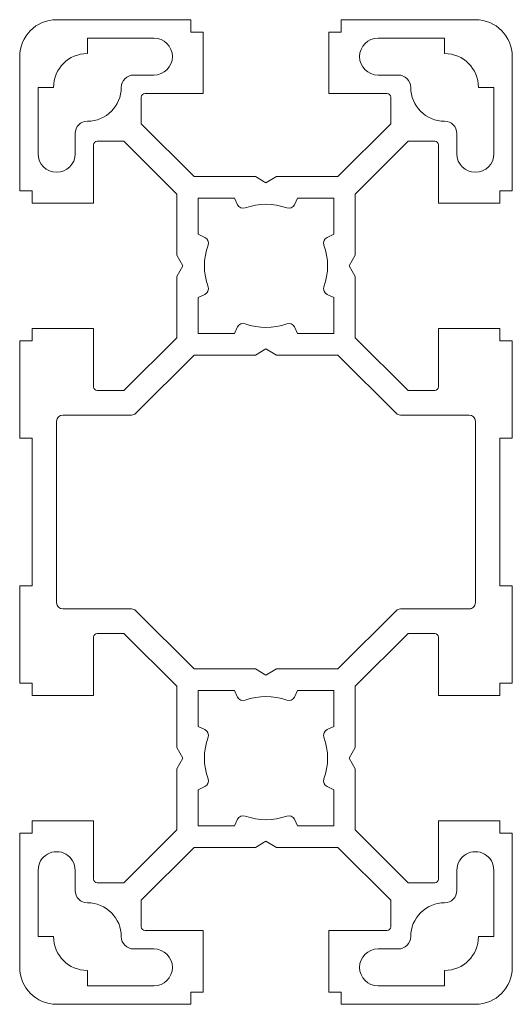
# Model space of a CAD drawing. Header units: millimetres. Extents: x 0 to 40, y 0 to 80.
import ezdxf

# ---------------------------------------------------------------- set-up
doc = ezdxf.new("R2010")
doc.units = ezdxf.units.MM

msp = doc.modelspace()

# ---------------------------------------------------------------- linework, layer by layer
at = {"color": 7, "linetype": 'Continuous', "lineweight": 15}
for p, q in [((13.9, 80), (3, 80)), ((13.9, 79), (13.9, 80)), ((26.1, 80), (37, 80)), ((26.1, 79), (26.1, 80)), ((5.5, 77.25), (5.5, 78.5)), ((5.5, 78.5), (10.9, 78.5)), ((14.9, 79), (13.9, 79)), ((14.9, 79), (14.9, 74)), ((25.1, 79), (26.1, 79)), ((25.1, 74), (25.1, 79)), ((34.5, 78.5), (29.1, 78.5)), ((34.5, 77.25), (34.5, 78.5)), ((0, 77), (0, 66.1)), ((40, 77), (40, 66.1)), ((10.9, 75.5), (9.25, 75.5)), ((29.1, 75.5), (30.75, 75.5)), ((1.5, 74.5), (1.5, 69.1)), ((2.75, 74.5), (1.5, 74.5)), ((37.25, 74.5), (38.5, 74.5)), ((38.5, 74.5), (38.5, 69.1)), ((9.875, 71.539), (9.875, 73.7)), ((10.175, 74), (14.9, 74)), ((29.825, 74), (25.1, 74)), ((30.125, 71.539), (30.125, 73.7)), ((14.164, 67.25), (9.875, 71.539)), ((25.836, 67.25), (30.125, 71.539)), ((4.5, 69.1), (4.5, 70.75)), ((35.5, 69.1), (35.5, 70.75)), ((6, 69.825), (6, 65.1)), ((8.461, 70.125), (6.3, 70.125)), ((12.75, 65.836), (8.461, 70.125)), ((27.25, 65.836), (31.539, 70.125)), ((31.539, 70.125), (33.7, 70.125)), ((34, 69.825), (34, 65.1)), ((19.134, 67.25), (14.164, 67.25)), ((20, 66.75), (19.134, 67.25)), ((20, 66.75), (20.866, 67.25)), ((20.866, 67.25), (25.836, 67.25)), ((1, 66.1), (0, 66.1)), ((1, 65.1), (1, 66.1)), ((12.75, 60.866), (12.75, 65.836)), ((27.25, 60.866), (27.25, 65.836)), ((39, 65.1), (39, 66.1)), ((39, 66.1), (40, 66.1)), ((1, 65.1), (6, 65.1)), ((14.5, 62.565), (14.5, 65.5)), ((14.5, 65.5), (17.435, 65.5)), ((17.685, 64.964), (17.435, 65.5)), ((22.315, 64.964), (22.565, 65.5)), ((22.565, 65.5), (25.5, 65.5)), ((25.5, 65.5), (25.5, 62.565)), ((39, 65.1), (34, 65.1)), ((15.036, 62.315), (14.5, 62.565)), ((24.964, 62.315), (25.5, 62.565)), ((13.25, 60), (12.75, 60.866)), ((26.75, 60), (27.25, 60.866)), ((13.25, 60), (12.75, 59.134)), ((26.75, 60), (27.25, 59.134)), ((12.75, 59.134), (12.75, 54.164)), ((27.25, 59.134), (27.25, 54.164)), ((15.036, 57.685), (14.5, 57.435)), ((24.964, 57.685), (25.5, 57.435)), ((14.5, 54.5), (14.5, 57.435)), ((25.5, 57.435), (25.5, 54.5)), ((1, 54.9), (6, 54.9)), ((1, 54.9), (1, 53.9)), ((6, 50.175), (6, 54.9)), ((17.435, 54.5), (14.5, 54.5)), ((17.685, 55.036), (17.435, 54.5)), ((22.315, 55.036), (22.565, 54.5)), ((25.5, 54.5), (22.565, 54.5)), ((39, 54.9), (34, 54.9)), ((34, 50.175), (34, 54.9)), ((39, 54.9), (39, 53.9)), ((1, 53.9), (0, 53.9)), ((0, 53.9), (0, 46)), ((12.75, 54.164), (8.461, 49.875)), ((27.25, 54.164), (31.539, 49.875)), ((39, 53.9), (40, 53.9)), ((40, 53.9), (40, 46)), ((20, 53.25), (19.134, 52.75)), ((20, 53.25), (20.866, 52.75)), ((14.164, 52.75), (9.436, 48.021)), ((19.134, 52.75), (14.164, 52.75)), ((20.866, 52.75), (25.836, 52.75)), ((25.836, 52.75), (30.564, 48.021)), ((8.461, 49.875), (6.3, 49.875)), ((31.539, 49.875), (33.7, 49.875)), ((3, 32.625), (3, 47.375)), ((3.5, 47.875), (9.082, 47.875)), ((36.5, 47.875), (30.918, 47.875)), ((37, 32.625), (37, 47.375)), ((1, 46), (0, 46)), ((1, 34), (1, 46)), ((39, 34), (39, 46)), ((39, 46), (40, 46)), ((1, 34), (0, 34)), ((0, 26.1), (0, 34)), ((39, 34), (40, 34)), ((40, 26.1), (40, 34)), ((3.5, 32.125), (9.082, 32.125)), ((36.5, 32.125), (30.918, 32.125)), ((14.164, 27.25), (9.436, 31.979)), ((25.836, 27.25), (30.564, 31.979)), ((6, 29.825), (6, 25.1)), ((8.461, 30.125), (6.3, 30.125)), ((12.75, 25.836), (8.461, 30.125)), ((27.25, 25.836), (31.539, 30.125)), ((31.539, 30.125), (33.7, 30.125)), ((34, 29.825), (34, 25.1)), ((19.134, 27.25), (14.164, 27.25)), ((20, 26.75), (19.134, 27.25)), ((20, 26.75), (20.866, 27.25)), ((20.866, 27.25), (25.836, 27.25)), ((1, 26.1), (0, 26.1)), ((1, 25.1), (1, 26.1)), ((12.75, 20.866), (12.75, 25.836)), ((27.25, 20.866), (27.25, 25.836)), ((39, 25.1), (39, 26.1)), ((39, 26.1), (40, 26.1)), ((6, 25.1), (1, 25.1)), ((14.5, 25.5), (14.5, 22.565)), ((17.435, 25.5), (14.5, 25.5)), ((17.685, 24.964), (17.435, 25.5)), ((22.315, 24.964), (22.565, 25.5)), ((25.5, 25.5), (22.565, 25.5)), ((25.5, 22.565), (25.5, 25.5)), ((39, 25.1), (34, 25.1)), ((15.036, 22.315), (14.5, 22.565)), ((24.964, 22.315), (25.5, 22.565)), ((13.25, 20), (12.75, 20.866)), ((26.75, 20), (27.25, 20.866)), ((13.25, 20), (12.75, 19.134)), ((26.75, 20), (27.25, 19.134)), ((12.75, 19.134), (12.75, 14.164)), ((27.25, 19.134), (27.25, 14.164)), ((15.036, 17.685), (14.5, 17.435)), ((24.964, 17.685), (25.5, 17.435)), ((14.5, 17.435), (14.5, 14.5)), ((25.5, 14.5), (25.5, 17.435)), ((6, 14.9), (1, 14.9)), ((1, 14.9), (1, 13.9)), ((6, 10.175), (6, 14.9)), ((14.5, 14.5), (17.435, 14.5)), ((17.685, 15.036), (17.435, 14.5)), ((22.315, 15.036), (22.565, 14.5)), ((22.565, 14.5), (25.5, 14.5)), ((39, 14.9), (34, 14.9)), ((34, 10.175), (34, 14.9)), ((39, 14.9), (39, 13.9)), ((1, 13.9), (0, 13.9)), ((0, 3), (0, 13.9)), ((12.75, 14.164), (8.461, 9.875)), ((27.25, 14.164), (31.539, 9.875)), ((39, 13.9), (40, 13.9)), ((40, 3), (40, 13.9)), ((20, 13.25), (19.134, 12.75)), ((20, 13.25), (20.866, 12.75)), ((14.164, 12.75), (9.875, 8.461)), ((19.134, 12.75), (14.164, 12.75)), ((20.866, 12.75), (25.836, 12.75)), ((25.836, 12.75), (30.125, 8.461)), ((1.5, 5.5), (1.5, 10.9)), ((4.5, 10.9), (4.5, 9.25)), ((35.5, 10.9), (35.5, 9.25)), ((38.5, 5.5), (38.5, 10.9)), ((8.461, 9.875), (6.3, 9.875)), ((31.539, 9.875), (33.7, 9.875)), ((9.875, 8.461), (9.875, 6.3)), ((30.125, 8.461), (30.125, 6.3)), ((10.175, 6), (14.9, 6)), ((14.9, 1), (14.9, 6)), ((29.825, 6), (25.1, 6)), ((25.1, 1), (25.1, 6)), ((2.75, 5.5), (1.5, 5.5)), ((37.25, 5.5), (38.5, 5.5)), ((10.9, 4.5), (9.25, 4.5)), ((29.1, 4.5), (30.75, 4.5)), ((5.5, 2.75), (5.5, 1.5)), ((34.5, 2.75), (34.5, 1.5)), ((5.5, 1.5), (10.9, 1.5)), ((13.9, 1), (13.9, 0)), ((14.9, 1), (13.9, 1)), ((25.1, 1), (26.1, 1)), ((26.1, 1), (26.1, 0)), ((34.5, 1.5), (29.1, 1.5)), ((13.9, 0), (2.992, 0)), ((26.1, 0), (37, 0))]:
    msp.add_line(p, q, dxfattribs=at)
for centre, radius, start, end in [((3, 77), 3, 90, 180), ((37, 77), 3, 0, 90), ((10.9, 77), 1.5, 270, 90), ((29.1, 77), 1.5, 90, 270), ((5.5, 74.5), 2.75, 90, 180), ((34.5, 74.5), 2.75, 0, 90), ((9.25, 74.5), 1, 90, 180.00001), ((30.75, 74.5), 1, 359.99999, 90), ((5.5, 74.5), 2.75, 270, 0), ((34.5, 74.5), 2.75, 180, 270), ((10.175, 73.7), 0.3, 90, 180), ((29.825, 73.7), 0.3, 0, 90), ((5.5, 70.75), 1, 90, 180), ((34.5, 70.75), 1, 0, 90), ((6.3, 69.825), 0.3, 90, 180), ((33.7, 69.825), 0.3, 0, 90), ((3, 69.1), 1.5, 180, 0), ((37, 69.1), 1.5, 180, 0), ((18.138, 65.175), 0.5, 205, 289.78409), ((20, 60), 5, 70.21591, 109.78409), ((21.862, 65.175), 0.5, 250.21591, 335), ((20, 60), 5, 160.21591, 199.78409), ((14.825, 61.862), 0.5, 340.21591, 65), ((25.175, 61.862), 0.5, 115, 199.78409), ((20, 60), 5, 340.21591, 19.78409), ((14.825, 58.138), 0.5, 295, 19.78409), ((25.175, 58.138), 0.5, 160.21591, 245), ((18.138, 54.825), 0.5, 70.21591, 155), ((20, 60), 5, 250.21591, 289.78409), ((21.862, 54.825), 0.5, 25, 109.78409), ((6.3, 50.175), 0.3, 180, 270), ((33.7, 50.175), 0.3, 270, 360), ((9.082, 48.375), 0.5, 270, 315), ((30.918, 48.375), 0.5, 225, 270.00001), ((3.5, 47.375), 0.5, 90, 180), ((36.5, 47.375), 0.5, 0.00001, 90.00001), ((3.5, 32.625), 0.5, 180.00004, 270.00004), ((9.082, 31.625), 0.5, 45.00004, 90.00004), ((30.918, 31.625), 0.5, 90.00003, 135.00004), ((36.5, 32.625), 0.5, 270.00003, 0.00004), ((6.3, 29.825), 0.3, 90, 180), ((33.7, 29.825), 0.3, 0, 90), ((18.138, 25.175), 0.5, 205.00003, 289.78412), ((20, 20), 5, 70.21594, 109.78412), ((21.862, 25.175), 0.5, 250.21594, 335.00003), ((20, 20), 5, 160.21594, 199.78412), ((14.825, 21.862), 0.5, 340.21594, 65.00003), ((25.175, 21.862), 0.5, 115.00003, 199.78412), ((20, 20), 5, 340.21594, 19.78412), ((14.825, 18.138), 0.5, 295.00003, 19.78412), ((25.175, 18.138), 0.5, 160.21594, 245.00003), ((18.138, 14.825), 0.5, 70.21594, 155.00003), ((20, 20), 5, 250.21594, 289.78412), ((21.862, 14.825), 0.5, 25.00003, 109.78412), ((3, 10.9), 1.5, 0.00003, 180.00003), ((37, 10.9), 1.5, 0.00003, 180.00003), ((6.3, 10.175), 0.3, 180, 270), ((33.7, 10.175), 0.3, 270, 0), ((5.5, 9.25), 1, 180.00003, 270.00003), ((34.5, 9.25), 1, 270.00003, 0), ((5.5, 5.5), 2.75, 0, 90.00003), ((34.5, 5.5), 2.75, 90.00003, 180.00003), ((10.175, 6.3), 0.3, 180, 270), ((29.825, 6.3), 0.3, 270, 0), ((5.5, 5.5), 2.75, 180.00003, 270.00003), ((9.25, 5.5), 1, 180.0001, 270.00003), ((30.75, 5.5), 1, 270.00003, 0.00004), ((34.5, 5.5), 2.75, 270.00003, 0), ((10.9, 3), 1.5, 270.00003, 90.00003), ((29.1, 3), 1.5, 90.00003, 270.00003), ((3, 3), 3, 180.00003, 269.84961), ((37, 3), 3, 270.00003, 0)]:
    msp.add_arc(centre, radius, start, end, dxfattribs=at)

doc.saveas('drawing.dxf')
